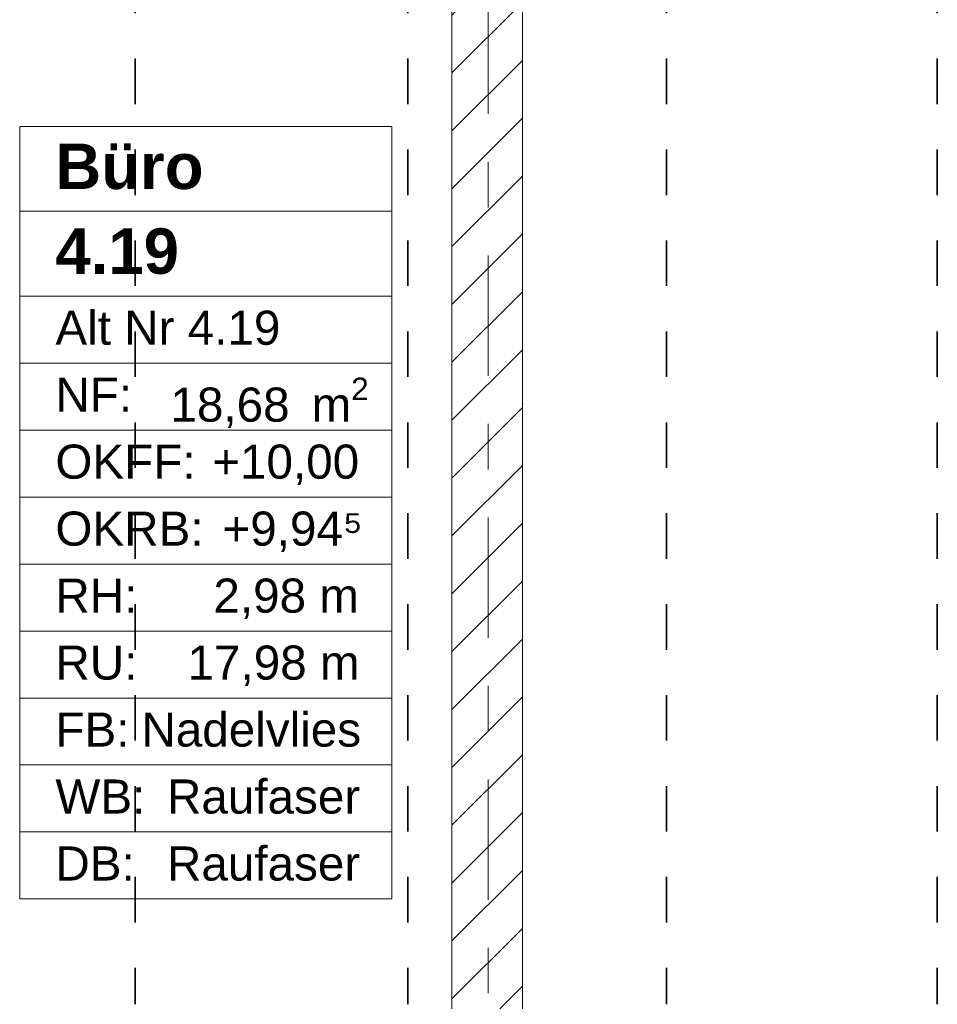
# Model space of a CAD drawing. Header units: metres. Extents: x -3.6 to 84.5, y -11 to 16.8.
# Tile 55 of 229: x 13.9 to 15.9, y 0.7 to 2.9. Entities that reach past the tile are written whole.
import ezdxf

# ---------------------------------------------------------------- set-up
doc = ezdxf.new("R2010")
doc.units = ezdxf.units.M
doc.header["$MEASUREMENT"] = 0
for name, pattern in [('Achse', [0.2, 0.1, -0.05, 0, -0.05]), ('Strichlinie doppelt', [0.546806, 0.264583, -0.105833, 0.070556, -0.105833]), ('Wipeout_Contour', [1, 0, -1])]:
    doc.linetypes.add(name, pattern=pattern)
for name, color, linetype in [('155 - Bemaßung_ Beschriftung.Ausbau - Deckenelemente', 7, 'Continuous'), ('401 - Zone.Raum_ Raumbegrenzung_ Whg.', 7, 'Continuous'), ('451 - Universal.Achsen Raster', 7, 'Continuous'), ('605 - Struktur.Wand Innen', 7, 'Continuous')]:
    doc.layers.add(name, color=color, linetype=linetype)
doc.styles.add('ERSTELLTER_STIL_1', font='txt')
doc.styles.add('ERSTELLTER_STIL_2', font='txt')

msp = doc.modelspace()

# ---------------------------------------------------------------- linework, layer by layer
at = {"layer": '155 - Bemaßung_ Beschriftung.Ausbau - Deckenelemente', "color": 7, "linetype": 'Achse', "lineweight": 35}
for p, q in [((14.153, 5.19), (14.153, 0.71)), ((14.753, 5.19), (14.753, 0.71)), ((15.322, 5.19), (15.322, 0.71)), ((15.918, 5.19), (15.918, 0.71))]:
    msp.add_line(p, q, dxfattribs=at)
at = {"layer": '401 - Zone.Raum_ Raumbegrenzung_ Whg.', "color": 7, "linetype": 'Continuous', "lineweight": 9}
for p, q in [((14.718, 2.6408), (13.8991, 2.6408)), ((13.8991, 2.6408), (13.8991, 0.9417)), ((13.8991, 2.6408), (14.718, 2.6408)), ((13.8991, 2.4542), (13.8991, 2.6408)), ((14.718, 0.9417), (14.718, 2.6408)), ((14.718, 2.6408), (14.718, 2.4542)), ((14.718, 2.4542), (13.8991, 2.4542)), ((13.8991, 2.4542), (14.718, 2.4542)), ((13.8991, 2.2676), (13.8991, 2.4542)), ((14.718, 2.4542), (14.718, 2.2676)), ((14.718, 2.2676), (13.8991, 2.2676)), ((13.8991, 2.2676), (14.718, 2.2676)), ((13.8991, 2.1203), (13.8991, 2.2676)), ((14.718, 2.2676), (14.718, 2.1203)), ((14.718, 2.1203), (13.8991, 2.1203)), ((13.8991, 2.1203), (14.718, 2.1203)), ((13.8991, 1.973), (13.8991, 2.1203)), ((14.718, 2.1203), (14.718, 1.973)), ((14.718, 1.973), (13.8991, 1.973)), ((13.8991, 1.973), (14.718, 1.973)), ((13.8991, 1.8256), (13.8991, 1.973)), ((14.718, 1.973), (14.718, 1.8256)), ((14.718, 1.8256), (13.8991, 1.8256)), ((13.8991, 1.8256), (14.718, 1.8256)), ((13.8991, 1.6783), (13.8991, 1.8256)), ((14.718, 1.8256), (14.718, 1.6783)), ((14.718, 1.6783), (13.8991, 1.6783)), ((13.8991, 1.6783), (14.718, 1.6783)), ((13.8991, 1.531), (13.8991, 1.6783)), ((14.718, 1.6783), (14.718, 1.531)), ((14.718, 1.531), (13.8991, 1.531)), ((13.8991, 1.531), (14.718, 1.531)), ((13.8991, 1.3837), (13.8991, 1.531)), ((14.718, 1.531), (14.718, 1.3837)), ((14.718, 1.3837), (13.8991, 1.3837)), ((13.8991, 1.3837), (14.718, 1.3837)), ((13.8991, 1.2364), (13.8991, 1.3837)), ((14.718, 1.3837), (14.718, 1.2364)), ((14.718, 1.2364), (13.8991, 1.2364)), ((13.8991, 1.2364), (14.718, 1.2364)), ((13.8991, 1.089), (13.8991, 1.2364)), ((14.718, 1.2364), (14.718, 1.089)), ((14.718, 1.089), (13.8991, 1.089)), ((13.8991, 1.089), (14.718, 1.089)), ((13.8991, 0.9417), (13.8991, 1.089)), ((14.718, 1.089), (14.718, 0.9417)), ((13.8991, 0.9417), (14.718, 0.9417)), ((14.718, 0.9417), (13.8991, 0.9417))]:
    msp.add_line(p, q, dxfattribs=at)

# ---------------------------------------------------------------- texts
at = {"layer": '401 - Zone.Raum_ Raumbegrenzung_ Whg.', "color": 7, "lineweight": 9, "attachment_point": 1}
for s, insert, char_height, style in [('\\A1;{\\pqj;\\pt0;\\fArial|b1|i0|c0|p38;}', (14.6394, 2.6261), 0.1, 'ERSTELLTER_STIL_1'), ('\\A1;{\\pqj;\\pt0;\\fArial|b1|i0|c0|p38;Büro}', (13.9777, 2.6032), 0.1, 'ERSTELLTER_STIL_1'), ('\\A1;{\\pqj;\\pt0;\\fArial|b1|i0|c0|p38;}', (14.6394, 2.4395), 0.1, 'ERSTELLTER_STIL_1'), ('\\A1;{\\pql;\\pt0;\\fArial|b1|i0|c0|p38;4.19}', (13.9777, 2.4166), 0.1, 'ERSTELLTER_STIL_1'), ('\\A1;{\\pqj;\\pt0;\\fArial|b0|i0|c0|p38;}', (14.6394, 2.2529), 0.075, 'ERSTELLTER_STIL_2'), ('\\A1;{\\pqj;\\pt0;\\fArial|b0|i0|c0|p38;Alt Nr 4.19}', (13.9777, 2.2357), 0.075, 'ERSTELLTER_STIL_2'), ('\\A1;{\\pqj;\\pt0;\\fArial|b0|i0|c0|p38;NF: }', (13.9777, 2.0884), 0.075, 'ERSTELLTER_STIL_2'), ('\\A1;{\\pql;\\pt0,0.05;\\fArial|b0|i0|c0|p38;18,68\\fArial|b0|i0|c0|p38;\\A1{\\H.66x;\\S^  ;}\\fArial|b0|i0|c0|p38; m\\fArial|b0|i0|c0|p38;\\A1{\\H.66x;\\S2^  ;}}', (14.2308, 2.0884), 0.075, 'ERSTELLTER_STIL_2'), ('\\A1;{\\pqj;\\pt0;\\fArial|b0|i0|c0|p38;OKFF: }', (13.9777, 1.9411), 0.075, 'ERSTELLTER_STIL_2'), ('\\A1;{\\pqj;\\pt0;\\fArial|b0|i0|c0|p38;+10,00}', (14.3226, 1.9411), 0.075, 'ERSTELLTER_STIL_2'), ('\\A1;{\\pqj;\\pt0;\\fArial|b0|i0|c0|p38;+9,94⁵}', (14.3452, 1.7938), 0.075, 'ERSTELLTER_STIL_2'), ('\\A1;{\\pqj;\\pt0;\\fArial|b0|i0|c0|p38;OKRB: }', (13.9777, 1.7938), 0.075, 'ERSTELLTER_STIL_2'), ('\\A1;{\\pqj;\\pt0;\\fArial|b0|i0|c0|p38;RH: }', (13.9777, 1.6464), 0.075, 'ERSTELLTER_STIL_2'), ('\\A1;{\\pqj;\\pt0;\\fArial|b0|i0|c0|p38;2,98 m}', (14.3253, 1.6464), 0.075, 'ERSTELLTER_STIL_2'), ('\\A1;{\\pqj;\\pt0;\\fArial|b0|i0|c0|p38;RU: }', (13.9777, 1.4991), 0.075, 'ERSTELLTER_STIL_2'), ('\\A1;{\\pqj;\\pt0;\\fArial|b0|i0|c0|p38;17,98 m}', (14.2684, 1.4991), 0.075, 'ERSTELLTER_STIL_2'), ('\\A1;{\\pqj;\\pt0;\\fArial|b0|i0|c0|p38;FB: }', (13.9777, 1.3518), 0.075, 'ERSTELLTER_STIL_2'), ('\\A1;{\\pqj;\\pt0;\\fArial|b0|i0|c0|p38;Nadelvlies}', (14.1669, 1.3518), 0.075, 'ERSTELLTER_STIL_2'), ('\\A1;{\\pqj;\\pt0;\\fArial|b0|i0|c0|p38;WB: }', (13.9777, 1.2045), 0.075, 'ERSTELLTER_STIL_2'), ('\\A1;{\\pqj;\\pt0;\\fArial|b0|i0|c0|p38;Raufaser}', (14.2232, 1.2045), 0.075, 'ERSTELLTER_STIL_2'), ('\\A1;{\\pqj;\\pt0;\\fArial|b0|i0|c0|p38;Raufaser}', (14.2232, 1.0572), 0.075, 'ERSTELLTER_STIL_2'), ('\\A1;{\\pqj;\\pt0;\\fArial|b0|i0|c0|p38;DB: }', (13.9777, 1.0572), 0.075, 'ERSTELLTER_STIL_2')]:
    msp.add_mtext(s, dxfattribs=dict(at, insert=insert, char_height=char_height, style=style))

# ---------------------------------------------------------------- wipeouts: each hides what was drawn before it
at = {"color": 254, "linetype": 'Wipeout_Contour', "lineweight": 0, "ltscale": 61.415666}
msp.add_wipeout([(15.005, 5.1), (14.85, 5.1), (14.85, 0.7), (15.005, 0.7)], dxfattribs=at).dxf.layer = '605 - Struktur.Wand Innen'

# ---------------------------------------------------------------- next in the draw order: hatches: boundary and pattern name
at = {"layer": '605 - Struktur.Wand Innen', "linetype": 'Continuous', "lineweight": 0, "true_color": 0x000000}
h = msp.add_hatch(dxfattribs=at)
h.set_pattern_fill('MW_Ziegel_0001', color=18, style=0, pattern_type=2)
h.set_pattern_definition([(45, (0, 0), (-0.0636396, 0.0636396), [])])
h.paths.add_polyline_path([(15.005, 5.1), (14.85, 5.1), (14.85, 0.7), (15.005, 0.7)])

# ---------------------------------------------------------------- next in the draw order: linework, layer by layer
at = {"layer": '451 - Universal.Achsen Raster', "color": 160, "linetype": 'Strichlinie doppelt', "lineweight": 9, "true_color": 0x3232ff}
msp.add_line((14.93, -10.585), (14.93, 16.355), dxfattribs=at)
at = {"layer": '605 - Struktur.Wand Innen', "color": 7, "linetype": 'Continuous', "lineweight": 18, "flags": 128}
for points in [[(14.85, 5.1), (14.85, 0.7)], [(15.005, 0.7), (15.005, 5.1)]]:
    msp.add_lwpolyline(points, dxfattribs=at)

doc.saveas('drawing.dxf')
